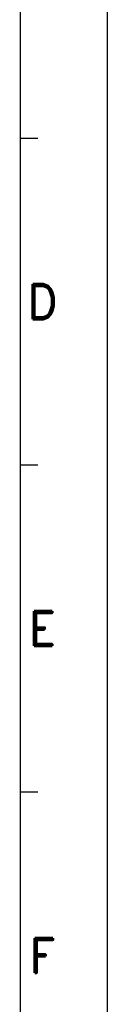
# Model space of a CAD drawing. Extents: x 210 to 1247, y 0 to 1256.
# Tile 17 of 24: x 967 to 981, y 239 to 394. Entities that reach past the tile are written whole.
import ezdxf
from ezdxf.enums import TextEntityAlignment as Align

# ---------------------------------------------------------------- set-up
doc = ezdxf.new("R2010")
doc.units = 0
doc.header["$LTSCALE"] = 0.5
doc.layers.add('DIM', color=2, linetype='CONTINUOUS')
doc.layers.add('PAPER', color=7, linetype='CONTINUOUS')
doc.styles.add('ROMAND', font='romand')

# ---------------------------------------------------------------- blocks, each defined once
blk = doc.blocks.new('A1-00')
at = {"layer": 'PAPER', "color": 3}
for p, q in [((980.98, 0), (980.98, 544.54)), ((967.23, 13.75), (967.23, 530.79)), ((967.23, 375.68), (969.98, 375.68)), ((967.23, 323.98), (969.98, 323.98)), ((967.23, 272.27), (969.98, 272.27))]:
    blk.add_line(p, q, dxfattribs=at)
at = {"layer": 'PAPER', "color": 1, "style": 'ROMAND'}
for s, p in [('D', (970.69, 349.8)), ('E', (970.69, 298.1)), ('F', (970.69, 246.39))]:
    blk.add_text(s, height=5.5, dxfattribs=at).set_placement(p, align=Align.MIDDLE)

msp = doc.modelspace()

# ---------------------------------------------------------------- block references
at = {"layer": 'DIM'}
msp.add_blockref('A1-00', (0, 0), dxfattribs=at)

doc.saveas('drawing.dxf')
